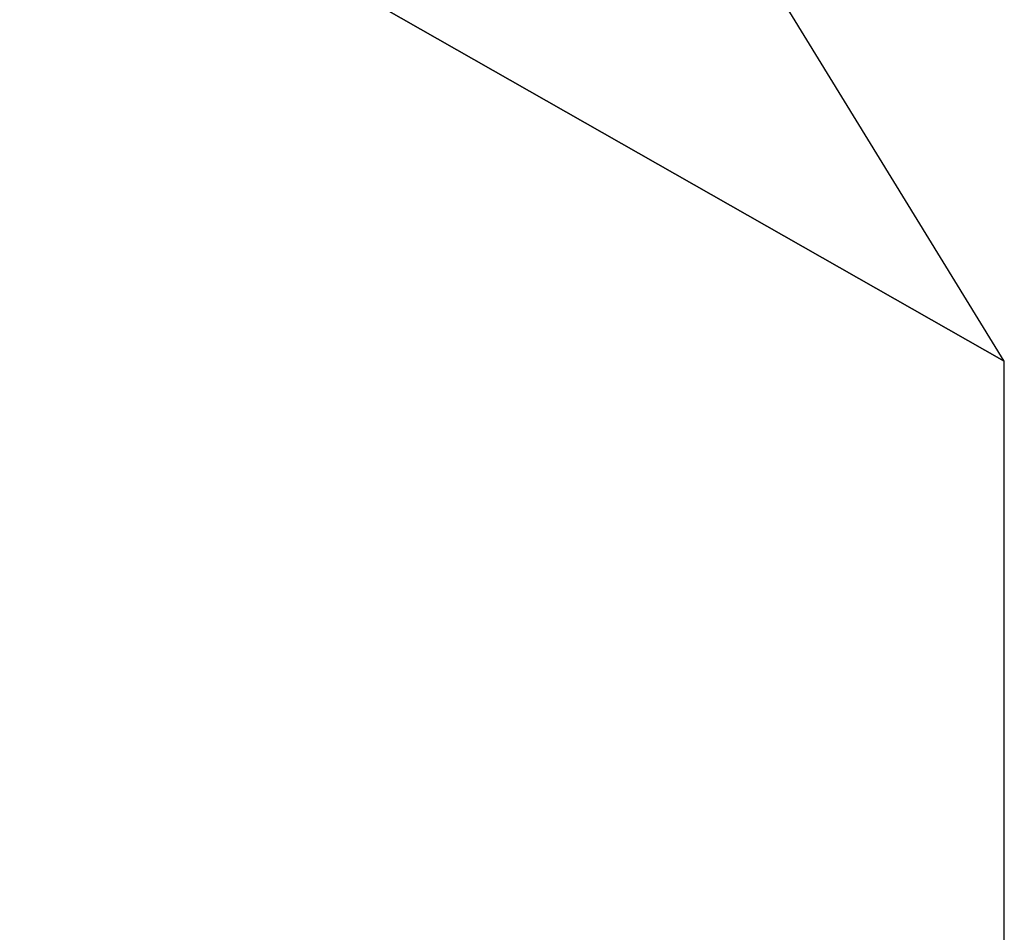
# Model space of a CAD drawing. Extents: x -0.017 to 0.017, y -0.138 to 0.017.
# Tile 128 of 256: x -0.001936 to -0.00167, y -0.074999 to -0.074753. Entities that reach past the tile are written whole.
import ezdxf

# ---------------------------------------------------------------- set-up
doc = ezdxf.new("R2010")
doc.units = 0
doc.layers.add('mesh', color=7, linetype='CONTINUOUS')

msp = doc.modelspace()

# ---------------------------------------------------------------- meshes
at = {"layer": 'mesh'}
mesh = msp.add_polyface(dxfattribs=at)
corners = [(-0.00166987, -0.07519227, -0.05740888), (-0.01033013, -0.06992094, -0.05851026), (-0.01033013, -0.07026824, -0.05654064), (-0.00166987, -0.07484498, -0.0593785), (-0.00654074, -0.0685899, -0.05827556), (-0.004625, -0.06960345, -0.06099284), (-0.00654074, -0.06815579, -0.06073758), (-0.00740871, -0.06879742, -0.06209715), (-0.00523875, -0.07043719, -0.06238629), (-0.00801073, -0.06626915, -0.06040492), (-0.00523875, -0.06974737, -0.06629844), (-0.00740871, -0.0681076, -0.06600931), (-0.00483875, -0.06892616, -0.06696597), (-0.00684303, -0.06741159, -0.06669892), (-0.004625, -0.07003757, -0.05853082), (-0.00708444, -0.06856114, -0.02633523), (-0.00659302, -0.07022524, -0.02726732), (-0.00708444, -0.06845155, -0.02695674), (-0.00659302, -0.07033446, -0.02664791), (-0.00565229, -0.0718132, -0.02754537), (-0.00565229, -0.07192209, -0.02692785), (-0.00567384, -0.07197449, -0.02672684), (-0.00661815, -0.0703808, -0.02644583), (-0.00711145, -0.06860072, -0.02613196), (-0.00709307, -0.066723, -0.02601111), (-0.00573702, -0.07205619, -0.02654533), (-0.00669185, -0.07044476, -0.02626119), (-0.00719064, -0.06864487, -0.02594382), (-0.00712011, -0.06675557, -0.02580661), (-0.00583752, -0.07216164, -0.02639568), (-0.00680908, -0.07052198, -0.02610656), (-0.00731661, -0.06869055, -0.02578363), (-0.0071994, -0.06677916, -0.02561484), (-0.0059685, -0.07228365, -0.0262881), (-0.00696186, -0.07060719, -0.02599249), (-0.00748077, -0.06873468, -0.02566232), (-0.00732552, -0.06679216, -0.0254489), (-0.00612103, -0.07241389, -0.02622991), (-0.00713977, -0.0706946, -0.02592675), (-0.00767195, -0.06877422, -0.02558814), (-0.00748989, -0.06679369, -0.02532007), (-0.00628471, -0.0725435, -0.02622508), (-0.0073307, -0.07077824, -0.02591382), (-0.0078771, -0.06880651, -0.02556615), (-0.00768129, -0.06678364, -0.02523714), (-0.0078867, -0.06676269, -0.02520577), (-0.00751003, -0.07347834, -0.02638992), (-0.00574832, -0.07519732, -0.02669302), (-0.00875995, -0.0713689, -0.02601797), (-0.00875995, -0.0720114, -0.02237418), (-0.00751003, -0.07412084, -0.02274613), (-0.00352781, -0.06893096, -0.00387037), (-0.00404052, -0.06983596, -0.00402994), (-0.00804292, -0.06811441, -0.00437082), (-0.00434532, -0.07187148, -0.00438886), (-0.00820056, -0.07418115, -0.00544055), (-0.00864966, -0.07216625, -0.00508527), (-0.00411971, -0.07288371, -0.00456734), (-0.00431841, -0.0708355, -0.00420619), (-0.00859608, -0.07010406, -0.00472164)]
mesh.append_faces([[corners[k] for k in face] for face in [(0, 1, 2, 2), (0, 3, 1, 1), (4, 5, 6, 6), (7, 6, 8, 8), (7, 9, 6, 6), (7, 10, 11, 11), (8, 10, 7, 7), (11, 12, 13, 13), (10, 12, 11, 11), (1, 14, 4, 4), (3, 14, 1, 1), (15, 16, 17, 17), (18, 16, 15, 15), (18, 19, 16, 16), (20, 19, 18, 18), (18, 21, 20, 20), (18, 22, 21, 21), (15, 22, 18, 18), (15, 23, 22, 22), (24, 23, 15, 15), (22, 25, 21, 21), (22, 26, 25, 25), (23, 26, 22, 22), (23, 27, 26, 26), (28, 27, 23, 23), (26, 29, 25, 25), (26, 30, 29, 29), (27, 30, 26, 26), (27, 31, 30, 30), (32, 31, 27, 27), (30, 33, 29, 29), (30, 34, 33, 33), (31, 34, 30, 30), (31, 35, 34, 34), (36, 35, 31, 31), (34, 37, 33, 33), (34, 38, 37, 37), (35, 38, 34, 34), (35, 39, 38, 38), (40, 39, 35, 35), (38, 41, 37, 37), (38, 42, 41, 41), (39, 42, 38, 38), (39, 43, 42, 42), (44, 43, 39, 39), (44, 45, 43, 43), (41, 46, 47, 47), (42, 46, 41, 41), (42, 48, 46, 46), (43, 48, 42, 42), (46, 49, 50, 50), (48, 49, 46, 46), (51, 52, 53, 53), (54, 55, 56, 56), (54, 57, 55, 55), (58, 56, 59, 59), (58, 54, 56, 56), (52, 59, 53, 53), (52, 58, 59, 59)]])

doc.saveas('drawing.dxf')
